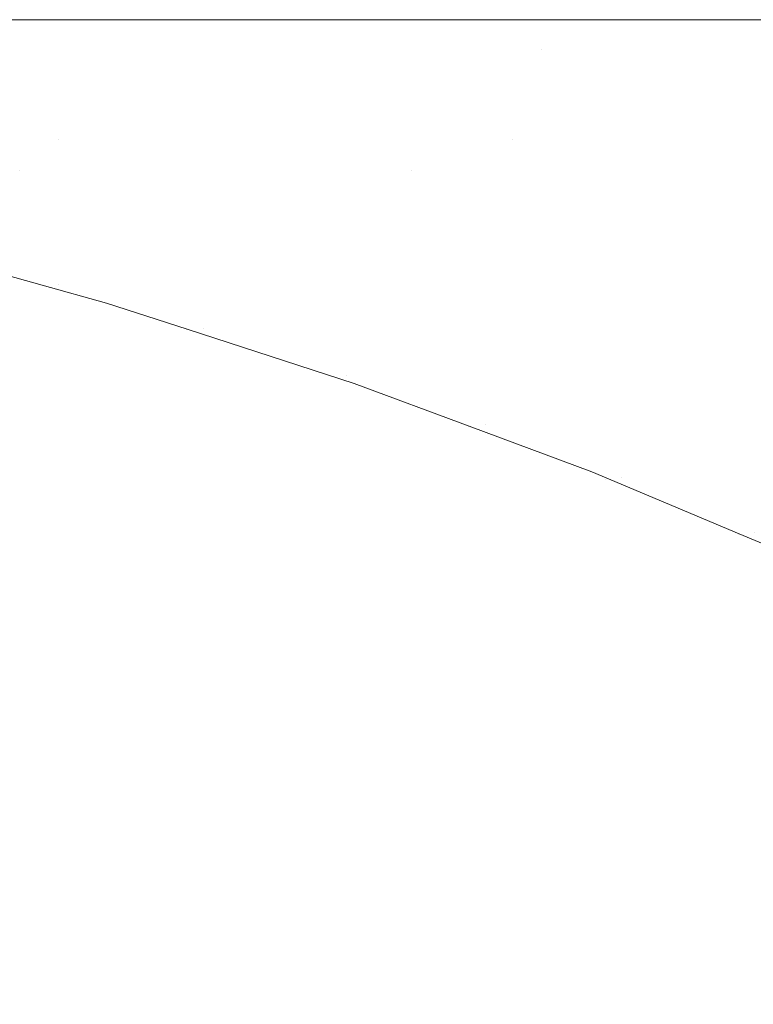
# Model space of a CAD drawing. Header units: centimetres. Extents: x -35.1 to 36.2, y 3.4 to 5.2.
# Tile 168 of 256: x -11.2274 to -11.2085, y 5.1749 to 5.2002. Entities that reach past the tile are written whole.
import ezdxf

# ---------------------------------------------------------------- set-up
doc = ezdxf.new("R2010")
doc.units = ezdxf.units.CM
doc.header["$LTSCALE"] = 2.54
doc.layers.add('Lucido design-1', color=7, linetype='Continuous')

# ---------------------------------------------------------------- blocks, each defined once
blk = doc.blocks.new('Gruppo-4-1')
at = {"color": 7, "linetype": 'Continuous', "lineweight": 9}
for points, invisible_edges in [([(-34.952766, 5.200144, -1872.31239), (36.079691, 5.200144, -1872.31239), (7.666708, 5.200212, -1872.315514), (-6.539783, 5.200212, -1872.315514)], 11), ([(-6.539783, 5.200212, -1872.315514), (-20.746275, 5.200212, -1872.315514), (-34.952766, 5.200144, -1872.31239)], 10), ([(-34.952766, 5.200144, -1872.31239), (-34.952766, 5.200117, -1872.311152), (36.079692, 5.200117, -1872.311152), (36.079691, 5.200144, -1872.31239)], 10), ([(36.079692, 5.200117, -1872.311152), (-34.952766, 5.200117, -1872.311152), (-34.952766, 5.199831, -1872.306798), (36.079692, 5.199831, -1872.306798)], 5), ([(-20.746275, 5.200212, -1872.315514), (-11.110992, 5.200212, -1872.531009), (-11.123195, 5.200212, -1872.535096)], 9), ([(-20.746275, 5.200212, -1872.315514), (-11.098314, 5.200212, -1872.527324), (-11.110992, 5.200212, -1872.531009)], 9), ([(-11.123195, 5.200212, -1872.535096), (-11.134894, 5.200212, -1872.539546), (-20.746275, 5.200212, -1872.315514)], 10), ([(-11.134894, 5.200212, -1872.539546), (-11.146067, 5.200212, -1872.544321), (-20.746275, 5.200212, -1872.315514)], 10), ([(-20.746275, 5.200212, -1872.315514), (-11.085201, 5.200212, -1872.52408), (-11.098314, 5.200212, -1872.527324)], 9), ([(-11.146067, 5.200212, -1872.544321), (-11.1567, 5.200212, -1872.549382), (-20.746275, 5.200212, -1872.315514)], 10), ([(-20.746275, 5.200212, -1872.315514), (-11.071697, 5.200212, -1872.521313), (-11.085201, 5.200212, -1872.52408)], 9), ([(-11.1567, 5.200212, -1872.549382), (-11.166785, 5.200212, -1872.554691), (-20.746275, 5.200212, -1872.315514)], 10), ([(-20.746275, 5.200212, -1872.315514), (-11.057859, 5.200212, -1872.519055), (-11.071697, 5.200212, -1872.521313)], 9), ([(-20.746275, 5.200212, -1872.315514), (-11.20184, 5.200212, -1872.57787), (-11.209249, 5.200212, -1872.583954)], 9), ([(-11.166785, 5.200212, -1872.554691), (-11.176322, 5.200212, -1872.560215), (-20.746275, 5.200212, -1872.315514)], 10), ([(-11.209249, 5.200212, -1872.583954), (-11.216162, 5.200212, -1872.590117), (-20.746275, 5.200212, -1872.315514)], 10), ([(-11.216162, 5.200212, -1872.590117), (-11.222598, 5.200212, -1872.596341), (-20.746275, 5.200212, -1872.315514)], 10), ([(-20.746275, 5.200212, -1872.315514), (-11.043748, 5.200212, -1872.517334), (-11.057859, 5.200212, -1872.519055)], 9), ([(-11.222598, 5.200212, -1872.596341), (-11.228573, 5.200212, -1872.60261), (-20.746275, 5.200212, -1872.315514)], 10), ([(-11.176322, 5.200212, -1872.560215), (-11.185314, 5.200212, -1872.56592), (-20.746275, 5.200212, -1872.315514)], 10), ([(-20.746275, 5.200212, -1872.315514), (-11.029433, 5.200212, -1872.516173), (-11.043252, 5.200212, -1872.517294)], 9), ([(-11.043252, 5.200212, -1872.517294), (-11.043748, 5.200212, -1872.517334), (-20.746275, 5.200212, -1872.315514)], 10), ([(-11.007738, 5.200212, -1872.515514), (-11.014989, 5.200212, -1872.515587), (-20.746275, 5.200212, -1872.315514), (-6.539783, 5.200212, -1872.315514)], 10), ([(-11.014989, 5.200212, -1872.515587), (-11.029433, 5.200212, -1872.516173), (-20.746275, 5.200212, -1872.315514)], 10), ([(-11.185314, 5.200212, -1872.56592), (-11.193768, 5.200212, -1872.571775), (-20.746275, 5.200212, -1872.315514)], 10), ([(-11.193768, 5.200212, -1872.571775), (-11.20184, 5.200212, -1872.57787), (-20.746275, 5.200212, -1872.315514)], 10), ([(-11.228573, 5.200212, -1872.60261), (-11.222598, 5.200212, -1872.596341), (-11.206162, 5.200163, -1872.586061), (-11.240117, 5.200163, -1872.622867)], 14), ([(-11.206162, 5.200163, -1872.586061), (-11.203018, 5.200017, -1872.588113), (-11.236435, 5.200017, -1872.624335), (-11.240117, 5.200163, -1872.622867)], 15), ([(-11.232763, 5.199774, -1872.625798), (-11.236435, 5.200017, -1872.624335), (-11.203018, 5.200017, -1872.588113), (-11.199883, 5.199774, -1872.590158)], 15), ([(-11.222598, 5.200212, -1872.596341), (-11.216162, 5.200212, -1872.590117), (-11.206162, 5.200163, -1872.586061)], 10), ([(-11.216162, 5.200212, -1872.590117), (-11.209249, 5.200212, -1872.583954), (-11.206162, 5.200163, -1872.586061)], 10), ([(-11.206162, 5.200163, -1872.586061), (-11.209249, 5.200212, -1872.583954), (-11.20184, 5.200212, -1872.57787), (-11.193768, 5.200212, -1872.571775)], 9), ([(36.079692, 5.199831, -1872.306798), (-34.952766, 5.199831, -1872.306798), (-34.952766, 5.199356, -1872.302461), (36.079692, 5.199356, -1872.302461)], 5), ([(-11.232763, 5.199774, -1872.625798), (-11.199883, 5.199774, -1872.590158), (-11.213982, 5.199434, -1872.608725)], 11), ([(-11.213982, 5.199434, -1872.608725), (-11.229108, 5.199434, -1872.627256), (-11.232763, 5.199774, -1872.625798)], 11), ([(-11.199883, 5.199774, -1872.590158), (-11.196762, 5.199434, -1872.592194), (-11.213982, 5.199434, -1872.608725)], 11), ([(36.079692, 5.199356, -1872.302461), (-34.952766, 5.199356, -1872.302461), (-34.952766, 5.198693, -1872.298149), (36.079692, 5.198693, -1872.298149)], 5), ([(-11.237744, 5.198999, -1872.648687), (-11.241583, 5.199434, -1872.647572), (-11.229108, 5.199434, -1872.627256), (-11.225474, 5.198999, -1872.628705)], 15), ([(-11.225474, 5.198999, -1872.628705), (-11.229108, 5.199434, -1872.627256), (-11.213982, 5.199434, -1872.608725), (-11.210597, 5.198999, -1872.610478)], 15), ([(-11.210597, 5.198999, -1872.610478), (-11.213982, 5.199434, -1872.608725), (-11.196762, 5.199434, -1872.592194), (-11.193659, 5.198999, -1872.594219)], 15), ([(-11.225474, 5.198999, -1872.628705), (-11.221866, 5.19847, -1872.630143), (-11.233933, 5.19847, -1872.649794), (-11.237744, 5.198999, -1872.648687)], 15), ([(-11.210597, 5.198999, -1872.610478), (-11.207236, 5.19847, -1872.612218), (-11.221866, 5.19847, -1872.630143), (-11.225474, 5.198999, -1872.628705)], 15), ([(-11.193659, 5.198999, -1872.594219), (-11.190578, 5.19847, -1872.596229), (-11.207236, 5.19847, -1872.612218), (-11.210597, 5.198999, -1872.610478)], 15), ([(36.079692, 5.198693, -1872.298149), (-34.952766, 5.198693, -1872.298149), (-34.952766, 5.197842, -1872.29387), (36.079692, 5.197842, -1872.29387)], 5), ([(-11.230155, 5.197848, -1872.650892), (-11.233933, 5.19847, -1872.649794), (-11.221866, 5.19847, -1872.630143), (-11.21829, 5.197848, -1872.631569)], 15), ([(-11.21829, 5.197848, -1872.631569), (-11.221866, 5.19847, -1872.630143), (-11.207236, 5.19847, -1872.612218), (-11.203904, 5.197848, -1872.613943)], 15), ([(36.079692, 5.197842, -1872.29387), (-34.952766, 5.197842, -1872.29387), (-34.952766, 5.196805, -1872.289632), (36.079692, 5.196805, -1872.289632)], 5), ([(-11.230155, 5.197848, -1872.650892), (-11.226416, 5.197135, -1872.651978), (-11.235133, 5.197135, -1872.672342), (-11.239022, 5.197848, -1872.671604)], 15), ([(-11.21829, 5.197848, -1872.631569), (-11.21475, 5.197135, -1872.63298), (-11.226416, 5.197135, -1872.651978), (-11.230155, 5.197848, -1872.650892)], 15), ([(-11.203904, 5.197848, -1872.613943), (-11.200606, 5.197135, -1872.615651), (-11.21475, 5.197135, -1872.63298), (-11.21829, 5.197848, -1872.631569)], 15), ([(-11.235133, 5.197135, -1872.672342), (-11.226416, 5.197135, -1872.651978), (-11.227393, 5.196334, -1872.662917)], 11), ([(-11.227393, 5.196334, -1872.662917), (-11.23129, 5.196334, -1872.673072), (-11.235133, 5.197135, -1872.672342)], 11), ([(-11.226416, 5.197135, -1872.651978), (-11.22272, 5.196334, -1872.653052), (-11.227393, 5.196334, -1872.662917)], 11), ([(-11.226416, 5.197135, -1872.651978), (-11.21475, 5.197135, -1872.63298), (-11.217321, 5.196334, -1872.643525)], 11), ([(-11.217321, 5.196334, -1872.643525), (-11.22272, 5.196334, -1872.653052), (-11.226416, 5.197135, -1872.651978)], 11), ([(-11.21475, 5.197135, -1872.63298), (-11.211252, 5.196334, -1872.634375), (-11.217321, 5.196334, -1872.643525)], 11), ([(-11.21475, 5.197135, -1872.63298), (-11.200606, 5.197135, -1872.615651), (-11.204572, 5.196334, -1872.625637)], 11), ([(-11.204572, 5.196334, -1872.625637), (-11.211252, 5.196334, -1872.634375), (-11.21475, 5.197135, -1872.63298)], 11), ([(36.079692, 5.196805, -1872.289632), (-34.952766, 5.196805, -1872.289632), (-34.952766, 5.195584, -1872.285443), (36.079692, 5.195584, -1872.285443)], 5), ([(-11.223666, 5.195446, -1872.663809), (-11.227497, 5.195446, -1872.673792), (-11.23129, 5.196334, -1872.673072), (-11.227393, 5.196334, -1872.662917)], 15), ([(-11.227393, 5.196334, -1872.662917), (-11.22272, 5.196334, -1872.653052), (-11.219072, 5.195446, -1872.654112), (-11.223666, 5.195446, -1872.663809)], 15), ([(-11.213765, 5.195446, -1872.644746), (-11.219072, 5.195446, -1872.654112), (-11.22272, 5.196334, -1872.653052), (-11.217321, 5.196334, -1872.643525)], 15), ([(-11.217321, 5.196334, -1872.643525), (-11.211252, 5.196334, -1872.634375), (-11.207798, 5.195446, -1872.635752), (-11.213765, 5.195446, -1872.644746)], 15), ([(-11.201232, 5.195446, -1872.627162), (-11.207798, 5.195446, -1872.635752), (-11.211252, 5.196334, -1872.634375), (-11.204572, 5.196334, -1872.625637)], 15), ([(36.079692, 5.195584, -1872.285443), (-34.952766, 5.195584, -1872.285443), (-34.952766, 5.194181, -1872.281312), (36.079692, 5.194181, -1872.281312)], 5), ([(-11.228882, 5.194473, -1872.694769), (-11.232709, 5.195446, -1872.69441), (-11.230522, 5.195446, -1872.684011), (-11.226732, 5.194473, -1872.684547)], 15), ([(-11.226732, 5.194473, -1872.684547), (-11.230522, 5.195446, -1872.684011), (-11.227497, 5.195446, -1872.673792), (-11.223758, 5.194473, -1872.674502)], 15), ([(-11.223758, 5.194473, -1872.674502), (-11.227497, 5.195446, -1872.673792), (-11.223666, 5.195446, -1872.663809), (-11.219993, 5.194473, -1872.664689)], 15), ([(-11.219993, 5.194473, -1872.664689), (-11.223666, 5.195446, -1872.663809), (-11.219072, 5.195446, -1872.654112), (-11.215477, 5.194473, -1872.655157)], 15), ([(-11.21026, 5.194473, -1872.64595), (-11.215477, 5.194473, -1872.655157), (-11.219072, 5.195446, -1872.654112), (-11.213765, 5.195446, -1872.644746)], 15), ([(-11.213765, 5.195446, -1872.644746), (-11.207798, 5.195446, -1872.635752), (-11.204395, 5.194473, -1872.637109), (-11.21026, 5.194473, -1872.64595)], 15), ([(-11.226827, 5.193394, -1872.915514), (-11.231784, 5.194778, -1872.915514), (-11.231784, 5.194778, -1872.715514), (-11.226827, 5.193394, -1872.715514)], 10), ([(-11.230181, 5.194473, -1872.705111), (-11.226392, 5.19342, -1872.705288), (-11.226827, 5.193394, -1872.715514), (-11.231784, 5.194778, -1872.715514)], 11), ([(-11.231784, 5.194778, -1872.915514), (-11.226827, 5.193394, -1872.915514), (-11.226844, 5.193374, -1872.918638), (-11.230638, 5.194427, -1872.918638)], 14), ([(-11.228882, 5.194473, -1872.694769), (-11.225115, 5.19342, -1872.695122), (-11.226392, 5.19342, -1872.705288), (-11.230181, 5.194473, -1872.705111)], 15), ([(-11.226732, 5.194473, -1872.684547), (-11.223002, 5.19342, -1872.685074), (-11.225115, 5.19342, -1872.695122), (-11.228882, 5.194473, -1872.694769)], 15), ([(-11.223758, 5.194473, -1872.674502), (-11.220079, 5.19342, -1872.675201), (-11.223002, 5.19342, -1872.685074), (-11.226732, 5.194473, -1872.684547)], 15), ([(-11.219993, 5.194473, -1872.664689), (-11.216377, 5.19342, -1872.665555), (-11.220079, 5.19342, -1872.675201), (-11.223758, 5.194473, -1872.674502)], 15), ([(-11.215477, 5.194473, -1872.655157), (-11.211939, 5.19342, -1872.656185), (-11.216377, 5.19342, -1872.665555), (-11.219993, 5.194473, -1872.664689)], 15), ([(-11.206811, 5.19342, -1872.647135), (-11.211939, 5.19342, -1872.656185), (-11.215477, 5.194473, -1872.655157), (-11.21026, 5.194473, -1872.64595)], 15), ([(-11.21026, 5.194473, -1872.64595), (-11.204395, 5.194473, -1872.637109), (-11.201046, 5.19342, -1872.638444), (-11.206811, 5.19342, -1872.647135)], 15), ([(-11.230703, 5.194289, -1872.921758), (-11.226914, 5.193238, -1872.921758), (-11.227032, 5.193011, -1872.924868), (-11.230812, 5.19406, -1872.924868)], 15), ([(-11.230638, 5.194427, -1872.918638), (-11.226844, 5.193374, -1872.918638), (-11.226914, 5.193238, -1872.921758), (-11.230703, 5.194289, -1872.921758)], 15), ([(36.079692, 5.194181, -1872.281312), (-34.952766, 5.194181, -1872.281312), (-34.952766, 5.1926, -1872.277246), (36.079692, 5.1926, -1872.277246)], 5), ([(-11.230812, 5.19406, -1872.924868), (-11.227032, 5.193011, -1872.924868), (-11.227197, 5.192694, -1872.927965), (-11.230964, 5.19374, -1872.927965)], 15), ([(-11.230964, 5.19374, -1872.927965), (-11.227197, 5.192694, -1872.927965), (-11.227408, 5.192289, -1872.931044), (-11.231158, 5.19333, -1872.931044)], 15), ([(-11.223318, 5.191883, -1872.924868), (-11.227032, 5.193011, -1872.924868), (-11.226914, 5.193238, -1872.921758), (-11.223191, 5.192107, -1872.921758)], 15), ([(-11.223191, 5.192107, -1872.921758), (-11.226914, 5.193238, -1872.921758), (-11.226844, 5.193374, -1872.918638), (-11.223115, 5.192242, -1872.918638)], 15), ([(-11.226844, 5.193374, -1872.918638), (-11.226827, 5.193394, -1872.915514), (-11.225172, 5.192931, -1872.915514)], 9), ([(-11.223115, 5.192242, -1872.918638), (-11.226844, 5.193374, -1872.918638), (-11.225172, 5.192931, -1872.915514)], 11), ([(-11.225172, 5.192931, -1872.715514), (-11.226827, 5.193394, -1872.715514), (-11.226392, 5.19342, -1872.705288)], 10), ([(-11.226827, 5.193394, -1872.715514), (-11.225172, 5.192931, -1872.715514), (-11.225172, 5.192931, -1872.915514), (-11.226827, 5.193394, -1872.915514)], 10), ([(-11.225172, 5.192931, -1872.715514), (-11.226392, 5.19342, -1872.705288), (-11.222669, 5.192287, -1872.705462)], 11), ([(-11.222669, 5.192287, -1872.705462), (-11.226392, 5.19342, -1872.705288), (-11.225115, 5.19342, -1872.695122), (-11.221413, 5.192287, -1872.695469)], 15), ([(-11.221413, 5.192287, -1872.695469), (-11.225115, 5.19342, -1872.695122), (-11.223002, 5.19342, -1872.685074), (-11.219337, 5.192287, -1872.685592)], 15), ([(-11.219337, 5.192287, -1872.685592), (-11.223002, 5.19342, -1872.685074), (-11.220079, 5.19342, -1872.675201), (-11.216463, 5.192287, -1872.675887)], 15), ([(-11.216463, 5.192287, -1872.675887), (-11.220079, 5.19342, -1872.675201), (-11.216377, 5.19342, -1872.665555), (-11.212825, 5.192287, -1872.666405)], 15), ([(-11.212825, 5.192287, -1872.666405), (-11.216377, 5.19342, -1872.665555), (-11.211939, 5.19342, -1872.656185), (-11.208462, 5.192287, -1872.657195)], 15), ([(-11.208462, 5.192287, -1872.657195), (-11.211939, 5.19342, -1872.656185), (-11.206811, 5.19342, -1872.647135), (-11.203421, 5.192287, -1872.6483)], 15), ([(-11.223495, 5.19157, -1872.927965), (-11.227197, 5.192694, -1872.927965), (-11.227032, 5.193011, -1872.924868), (-11.223318, 5.191883, -1872.924868)], 15), ([(-11.223099, 5.192258, -1872.915514), (-11.225172, 5.192931, -1872.915514), (-11.225172, 5.192931, -1872.715514), (-11.223099, 5.192258, -1872.715514)], 10), ([(-11.222669, 5.192287, -1872.705462), (-11.223099, 5.192258, -1872.715514), (-11.225172, 5.192931, -1872.715514)], 9), ([(-11.225172, 5.192931, -1872.915514), (-11.223099, 5.192258, -1872.915514), (-11.223115, 5.192242, -1872.918638)], 10), ([(-11.223722, 5.19117, -1872.931044), (-11.227408, 5.192289, -1872.931044), (-11.227197, 5.192694, -1872.927965), (-11.223495, 5.19157, -1872.927965)], 15), ([(36.079692, 5.1926, -1872.277246), (-34.952766, 5.1926, -1872.277246), (-34.952766, 5.190843, -1872.273252), (36.079692, 5.190843, -1872.273252)], 5), ([(-11.223999, 5.190683, -1872.934101), (-11.227664, 5.191795, -1872.934101), (-11.227408, 5.192289, -1872.931044), (-11.223722, 5.19117, -1872.931044)], 15), ([(-11.223115, 5.192242, -1872.918638), (-11.219455, 5.191034, -1872.918638), (-11.219537, 5.190901, -1872.921758), (-11.223191, 5.192107, -1872.921758)], 15), ([(-11.223099, 5.192258, -1872.915514), (-11.218803, 5.190862, -1872.915514), (-11.219455, 5.191034, -1872.918638), (-11.223115, 5.192242, -1872.918638)], 14), ([(-11.222669, 5.192287, -1872.705462), (-11.219015, 5.191079, -1872.705633), (-11.218803, 5.190862, -1872.715514), (-11.223099, 5.192258, -1872.715514)], 11), ([(-11.223099, 5.192258, -1872.715514), (-11.218803, 5.190862, -1872.715514), (-11.218803, 5.190862, -1872.915514), (-11.223099, 5.192258, -1872.915514)], 10), ([(-11.221413, 5.192287, -1872.695469), (-11.217781, 5.191079, -1872.69581), (-11.219015, 5.191079, -1872.705633), (-11.222669, 5.192287, -1872.705462)], 15), ([(-11.219337, 5.192287, -1872.685592), (-11.215739, 5.191079, -1872.686101), (-11.217781, 5.191079, -1872.69581), (-11.221413, 5.192287, -1872.695469)], 15), ([(-11.216463, 5.192287, -1872.675887), (-11.212915, 5.191079, -1872.676561), (-11.215739, 5.191079, -1872.686101), (-11.219337, 5.192287, -1872.685592)], 15), ([(-11.212825, 5.192287, -1872.666405), (-11.209338, 5.191079, -1872.66724), (-11.212915, 5.191079, -1872.676561), (-11.216463, 5.192287, -1872.675887)], 15), ([(-11.208462, 5.192287, -1872.657195), (-11.205049, 5.191079, -1872.658186), (-11.209338, 5.191079, -1872.66724), (-11.212825, 5.192287, -1872.666405)], 15), ([(-11.223191, 5.192107, -1872.921758), (-11.219537, 5.190901, -1872.921758), (-11.219673, 5.19068, -1872.924868), (-11.223318, 5.191883, -1872.924868)], 15), ([(-11.224323, 5.19011, -1872.93713), (-11.227966, 5.191216, -1872.93713), (-11.227664, 5.191795, -1872.934101), (-11.223999, 5.190683, -1872.934101)], 15), ([(-11.223318, 5.191883, -1872.924868), (-11.219673, 5.19068, -1872.924868), (-11.219863, 5.190372, -1872.927965), (-11.223495, 5.19157, -1872.927965)], 15), ([(-11.223495, 5.19157, -1872.927965), (-11.219863, 5.190372, -1872.927965), (-11.220106, 5.189976, -1872.931044), (-11.223722, 5.19117, -1872.931044)], 15), ([(-11.224695, 5.189454, -1872.940129), (-11.228311, 5.190552, -1872.940129), (-11.227966, 5.191216, -1872.93713), (-11.224323, 5.19011, -1872.93713)], 15), ([(-11.223722, 5.19117, -1872.931044), (-11.220106, 5.189976, -1872.931044), (-11.220401, 5.189495, -1872.934101), (-11.223999, 5.190683, -1872.934101)], 15), ([(-11.215956, 5.189623, -1872.921758), (-11.219537, 5.190901, -1872.921758), (-11.219455, 5.191034, -1872.918638), (-11.215869, 5.189754, -1872.918638)], 15), ([(-11.215869, 5.189754, -1872.918638), (-11.219455, 5.191034, -1872.918638), (-11.218803, 5.190862, -1872.915514)], 11), ([(-11.219015, 5.191079, -1872.705633), (-11.215434, 5.189798, -1872.705801), (-11.215852, 5.189766, -1872.715514)], 11), ([(-11.215434, 5.189798, -1872.705801), (-11.219015, 5.191079, -1872.705633), (-11.217781, 5.191079, -1872.69581), (-11.214221, 5.189798, -1872.696144)], 15), ([(-11.215852, 5.189766, -1872.715514), (-11.218803, 5.190862, -1872.715514), (-11.219015, 5.191079, -1872.705633)], 10), ([(-11.214221, 5.189798, -1872.696144), (-11.217781, 5.191079, -1872.69581), (-11.215739, 5.191079, -1872.686101), (-11.212214, 5.189798, -1872.6866)], 15), ([(-11.212214, 5.189798, -1872.6866), (-11.215739, 5.191079, -1872.686101), (-11.212915, 5.191079, -1872.676561), (-11.209437, 5.189798, -1872.677221)], 15), ([(-11.209437, 5.189798, -1872.677221), (-11.212915, 5.191079, -1872.676561), (-11.209338, 5.191079, -1872.66724), (-11.205921, 5.189798, -1872.668058)], 15), ([(-11.205921, 5.189798, -1872.668058), (-11.209338, 5.191079, -1872.66724), (-11.205049, 5.191079, -1872.658186), (-11.201705, 5.189798, -1872.659158)], 15), ([(36.079692, 5.190843, -1872.273252), (-34.952766, 5.190843, -1872.273252), (-34.952766, 5.188913, -1872.269339), (36.079692, 5.188913, -1872.269339)], 5), ([(-11.223999, 5.190683, -1872.934101), (-11.220401, 5.189495, -1872.934101), (-11.220749, 5.18893, -1872.93713), (-11.224323, 5.19011, -1872.93713)], 15), ([(-11.216303, 5.189101, -1872.927965), (-11.219863, 5.190372, -1872.927965), (-11.219673, 5.19068, -1872.924868), (-11.216101, 5.189405, -1872.924868)], 15), ([(-11.216101, 5.189405, -1872.924868), (-11.219673, 5.19068, -1872.924868), (-11.219537, 5.190901, -1872.921758), (-11.215956, 5.189623, -1872.921758)], 15), ([(-11.215852, 5.189766, -1872.915514), (-11.218803, 5.190862, -1872.915514), (-11.218803, 5.190862, -1872.715514), (-11.215852, 5.189766, -1872.715514)], 10), ([(-11.218803, 5.190862, -1872.915514), (-11.215852, 5.189766, -1872.915514), (-11.215869, 5.189754, -1872.918638)], 10), ([(-11.225113, 5.188716, -1872.943094), (-11.228699, 5.189805, -1872.943094), (-11.228311, 5.190552, -1872.940129), (-11.224695, 5.189454, -1872.940129)], 15), ([(-11.216561, 5.188711, -1872.931044), (-11.220106, 5.189976, -1872.931044), (-11.219863, 5.190372, -1872.927965), (-11.216303, 5.189101, -1872.927965)], 15), ([(-11.224323, 5.19011, -1872.93713), (-11.220749, 5.18893, -1872.93713), (-11.221147, 5.188283, -1872.940129), (-11.224695, 5.189454, -1872.940129)], 15), ([(-11.216876, 5.188237, -1872.934101), (-11.220401, 5.189495, -1872.934101), (-11.220106, 5.189976, -1872.931044), (-11.216561, 5.188711, -1872.931044)], 15), ([(-11.225577, 5.187898, -1872.946019), (-11.22913, 5.188977, -1872.946019), (-11.228699, 5.189805, -1872.943094), (-11.225113, 5.188716, -1872.943094)], 15), ([(-11.215869, 5.189754, -1872.918638), (-11.21236, 5.188404, -1872.918638), (-11.212452, 5.188275, -1872.921758), (-11.215956, 5.189623, -1872.921758)], 15), ([(-11.215869, 5.189754, -1872.918638), (-11.215852, 5.189766, -1872.915514), (-11.212697, 5.188594, -1872.915514)], 9), ([(-11.212697, 5.188594, -1872.915514), (-11.21236, 5.188404, -1872.918638), (-11.215869, 5.189754, -1872.918638)], 11), ([(-11.212697, 5.188594, -1872.715514), (-11.215852, 5.189766, -1872.715514), (-11.215434, 5.189798, -1872.705801)], 10), ([(-11.215852, 5.189766, -1872.715514), (-11.212697, 5.188594, -1872.715514), (-11.212697, 5.188594, -1872.915514), (-11.215852, 5.189766, -1872.915514)], 10), ([(-11.215434, 5.189798, -1872.705801), (-11.21193, 5.188447, -1872.705965), (-11.212697, 5.188594, -1872.715514)], 11), ([(-11.214221, 5.189798, -1872.696144), (-11.210737, 5.188447, -1872.696471), (-11.21193, 5.188447, -1872.705965), (-11.215434, 5.189798, -1872.705801)], 15), ([(-11.212214, 5.189798, -1872.6866), (-11.208764, 5.188447, -1872.687087), (-11.210737, 5.188447, -1872.696471), (-11.214221, 5.189798, -1872.696144)], 15), ([(-11.209437, 5.189798, -1872.677221), (-11.206034, 5.188447, -1872.677867), (-11.208764, 5.188447, -1872.687087), (-11.212214, 5.189798, -1872.6866)], 15), ([(-11.205921, 5.189798, -1872.668058), (-11.202578, 5.188447, -1872.668859), (-11.206034, 5.188447, -1872.677867), (-11.209437, 5.189798, -1872.677221)], 15), ([(-11.224695, 5.189454, -1872.940129), (-11.221147, 5.188283, -1872.940129), (-11.221594, 5.187555, -1872.943094), (-11.225113, 5.188716, -1872.943094)], 15), ([(-11.217246, 5.18768, -1872.93713), (-11.220749, 5.18893, -1872.93713), (-11.220401, 5.189495, -1872.934101), (-11.216876, 5.188237, -1872.934101)], 15), ([(-11.216101, 5.189405, -1872.924868), (-11.212605, 5.18806, -1872.924868), (-11.212819, 5.187761, -1872.927965), (-11.216303, 5.189101, -1872.927965)], 15), ([(-11.215956, 5.189623, -1872.921758), (-11.212452, 5.188275, -1872.921758), (-11.212605, 5.18806, -1872.924868), (-11.216101, 5.189405, -1872.924868)], 15), ([(36.079692, 5.188913, -1872.269339), (-34.952766, 5.188913, -1872.269339), (-34.952766, 5.186815, -1872.265514), (36.079692, 5.186815, -1872.265514)], 5), ([(-11.226084, 5.187003, -1872.948903), (-11.229601, 5.188071, -1872.948903), (-11.22913, 5.188977, -1872.946019), (-11.225577, 5.187898, -1872.946019)], 15), ([(-11.217669, 5.187041, -1872.940129), (-11.221147, 5.188283, -1872.940129), (-11.220749, 5.18893, -1872.93713), (-11.217246, 5.18768, -1872.93713)], 15), ([(-11.216303, 5.189101, -1872.927965), (-11.212819, 5.187761, -1872.927965), (-11.213093, 5.187377, -1872.931044), (-11.216561, 5.188711, -1872.931044)], 15), ([(-11.225113, 5.188716, -1872.943094), (-11.221594, 5.187555, -1872.943094), (-11.22209, 5.186748, -1872.946019), (-11.225577, 5.187898, -1872.946019)], 15), ([(-11.216561, 5.188711, -1872.931044), (-11.213093, 5.187377, -1872.931044), (-11.213426, 5.18691, -1872.934101), (-11.216876, 5.188237, -1872.934101)], 15), ([(-11.20891, 5.187003, -1872.915514), (-11.212697, 5.188594, -1872.915514), (-11.212697, 5.188594, -1872.715514), (-11.20891, 5.187003, -1872.715514)], 10), ([(-11.20891, 5.187003, -1872.715514), (-11.212697, 5.188594, -1872.715514), (-11.21193, 5.188447, -1872.705965)], 10), ([(-11.21236, 5.188404, -1872.918638), (-11.212697, 5.188594, -1872.915514), (-11.20891, 5.187003, -1872.915514)], 9), ([(-11.209028, 5.186861, -1872.921758), (-11.212452, 5.188275, -1872.921758), (-11.21236, 5.188404, -1872.918638), (-11.208931, 5.186988, -1872.918638)], 15), ([(-11.20891, 5.187003, -1872.915514), (-11.208931, 5.186988, -1872.918638), (-11.21236, 5.188404, -1872.918638)], 11), ([(-11.21193, 5.188447, -1872.705965), (-11.208506, 5.187031, -1872.706125), (-11.20891, 5.187003, -1872.715514)], 11), ([(-11.208506, 5.187031, -1872.706125), (-11.21193, 5.188447, -1872.705965), (-11.210737, 5.188447, -1872.696471), (-11.207333, 5.187031, -1872.69679)], 15), ([(-11.207333, 5.187031, -1872.69679), (-11.210737, 5.188447, -1872.696471), (-11.208764, 5.188447, -1872.687087), (-11.205393, 5.187031, -1872.687564)], 15), ([(-11.205393, 5.187031, -1872.687564), (-11.208764, 5.188447, -1872.687087), (-11.206034, 5.188447, -1872.677867), (-11.202709, 5.187031, -1872.678498)], 15), ([(-11.218146, 5.186323, -1872.943094), (-11.221594, 5.187555, -1872.943094), (-11.221147, 5.188283, -1872.940129), (-11.217669, 5.187041, -1872.940129)], 15), ([(-11.216876, 5.188237, -1872.934101), (-11.213426, 5.18691, -1872.934101), (-11.213818, 5.186361, -1872.93713), (-11.217246, 5.18768, -1872.93713)], 15), ([(-11.209189, 5.18665, -1872.924868), (-11.212605, 5.18806, -1872.924868), (-11.212452, 5.188275, -1872.921758), (-11.209028, 5.186861, -1872.921758)], 15), ([(-11.226634, 5.186033, -1872.95174), (-11.230112, 5.187088, -1872.95174), (-11.229601, 5.188071, -1872.948903), (-11.226084, 5.187003, -1872.948903)], 15), ([(-11.225577, 5.187898, -1872.946019), (-11.22209, 5.186748, -1872.946019), (-11.222633, 5.185864, -1872.948903), (-11.226084, 5.187003, -1872.948903)], 15), ([(-11.209415, 5.186355, -1872.927965), (-11.212819, 5.187761, -1872.927965), (-11.212605, 5.18806, -1872.924868), (-11.209189, 5.18665, -1872.924868)], 15), ([(-11.217246, 5.18768, -1872.93713), (-11.213818, 5.186361, -1872.93713), (-11.214266, 5.185732, -1872.940129), (-11.217669, 5.187041, -1872.940129)], 15), ([(-11.209704, 5.185977, -1872.931044), (-11.213093, 5.187377, -1872.931044), (-11.212819, 5.187761, -1872.927965), (-11.209415, 5.186355, -1872.927965)], 15), ([(-11.218673, 5.185528, -1872.946019), (-11.22209, 5.186748, -1872.946019), (-11.221594, 5.187555, -1872.943094), (-11.218146, 5.186323, -1872.943094)], 15), ([(-11.210055, 5.185518, -1872.934101), (-11.213426, 5.18691, -1872.934101), (-11.213093, 5.187377, -1872.931044), (-11.209704, 5.185977, -1872.931044)], 15), ([(-11.227225, 5.18499, -1872.954529), (-11.23066, 5.186033, -1872.954529), (-11.230112, 5.187088, -1872.95174), (-11.226634, 5.186033, -1872.95174)], 15), ([(-11.226084, 5.187003, -1872.948903), (-11.222633, 5.185864, -1872.948903), (-11.223222, 5.184907, -1872.95174), (-11.226634, 5.186033, -1872.95174)], 15), ([(-11.217669, 5.187041, -1872.940129), (-11.214266, 5.185732, -1872.940129), (-11.214771, 5.185025, -1872.943094), (-11.218146, 5.186323, -1872.943094)], 15), ([(-11.210468, 5.184978, -1872.93713), (-11.213818, 5.186361, -1872.93713), (-11.213426, 5.18691, -1872.934101), (-11.210055, 5.185518, -1872.934101)], 15), ([(-11.209028, 5.186861, -1872.921758), (-11.205686, 5.185385, -1872.921758), (-11.205856, 5.185177, -1872.924868), (-11.209189, 5.18665, -1872.924868)], 15), ([(-11.208931, 5.186988, -1872.918638), (-11.205584, 5.18551, -1872.918638), (-11.205686, 5.185385, -1872.921758), (-11.209028, 5.186861, -1872.921758)], 15), ([(-11.208931, 5.186988, -1872.918638), (-11.20891, 5.187003, -1872.915514), (-11.206871, 5.186147, -1872.915514)], 9), ([(-11.206871, 5.186147, -1872.915514), (-11.205584, 5.18551, -1872.918638), (-11.208931, 5.186988, -1872.918638)], 11), ([(-11.206871, 5.186147, -1872.715514), (-11.20891, 5.187003, -1872.715514), (-11.208506, 5.187031, -1872.706125)], 10), ([(-11.20891, 5.187003, -1872.715514), (-11.206871, 5.186147, -1872.715514), (-11.206871, 5.186147, -1872.915514), (-11.20891, 5.187003, -1872.915514)], 10), ([(36.079692, 5.186815, -1872.265514), (-34.952766, 5.186815, -1872.265514), (-34.952766, 5.184551, -1872.261784), (36.079692, 5.184551, -1872.261784)], 5), ([(-11.219251, 5.184657, -1872.948903), (-11.222633, 5.185864, -1872.948903), (-11.22209, 5.186748, -1872.946019), (-11.218673, 5.185528, -1872.946019)], 15), ([(-11.209189, 5.18665, -1872.924868), (-11.205856, 5.185177, -1872.924868), (-11.206093, 5.184887, -1872.927965), (-11.209415, 5.186355, -1872.927965)], 15), ([(-11.210941, 5.184359, -1872.940129), (-11.214266, 5.185732, -1872.940129), (-11.213818, 5.186361, -1872.93713), (-11.210468, 5.184978, -1872.93713)], 15), ([(-11.209415, 5.186355, -1872.927965), (-11.206093, 5.184887, -1872.927965), (-11.206396, 5.184516, -1872.931044), (-11.209704, 5.185977, -1872.931044)], 15), ([(-11.218146, 5.186323, -1872.943094), (-11.214771, 5.185025, -1872.943094), (-11.21533, 5.184242, -1872.946019), (-11.218673, 5.185528, -1872.946019)], 15), ([(-11.227856, 5.183878, -1872.957266), (-11.231246, 5.184907, -1872.957266), (-11.23066, 5.186033, -1872.954529), (-11.227225, 5.18499, -1872.954529)], 15), ([(-11.226634, 5.186033, -1872.95174), (-11.223222, 5.184907, -1872.95174), (-11.223854, 5.183878, -1872.954529), (-11.227225, 5.18499, -1872.954529)], 15), ([(-11.219878, 5.183713, -1872.95174), (-11.223222, 5.184907, -1872.95174), (-11.222633, 5.185864, -1872.948903), (-11.219251, 5.184657, -1872.948903)], 15), ([(-11.209704, 5.185977, -1872.931044), (-11.206396, 5.184516, -1872.931044), (-11.206765, 5.184064, -1872.934101), (-11.210055, 5.185518, -1872.934101)], 15), ([(-11.211473, 5.183664, -1872.943094), (-11.214771, 5.185025, -1872.943094), (-11.214266, 5.185732, -1872.940129), (-11.210941, 5.184359, -1872.940129)], 15), ([(-11.218673, 5.185528, -1872.946019), (-11.21533, 5.184242, -1872.946019), (-11.215942, 5.183384, -1872.948903), (-11.219251, 5.184657, -1872.948903)], 15), ([(-11.210055, 5.185518, -1872.934101), (-11.206765, 5.184064, -1872.934101), (-11.207199, 5.183534, -1872.93713), (-11.210468, 5.184978, -1872.93713)], 15), ([(-11.227225, 5.18499, -1872.954529), (-11.223854, 5.183878, -1872.954529), (-11.224529, 5.18278, -1872.957266), (-11.227856, 5.183878, -1872.957266)], 15), ([(-11.220551, 5.182698, -1872.954529), (-11.223854, 5.183878, -1872.954529), (-11.223222, 5.184907, -1872.95174), (-11.219878, 5.183713, -1872.95174)], 15), ([(-11.212062, 5.182893, -1872.946019), (-11.21533, 5.184242, -1872.946019), (-11.214771, 5.185025, -1872.943094), (-11.211473, 5.183664, -1872.943094)], 15), ([(-11.210468, 5.184978, -1872.93713), (-11.207199, 5.183534, -1872.93713), (-11.207695, 5.182926, -1872.940129), (-11.210941, 5.184359, -1872.940129)], 15), ([(-11.219251, 5.184657, -1872.948903), (-11.215942, 5.183384, -1872.948903), (-11.216605, 5.182454, -1872.95174), (-11.219878, 5.183713, -1872.95174)], 15), ([(36.079692, 5.184551, -1872.261784), (-34.952766, 5.184551, -1872.261784), (-34.952766, 5.182127, -1872.258156), (36.079692, 5.182127, -1872.258156)], 5), ([(-11.210941, 5.184359, -1872.940129), (-11.207695, 5.182926, -1872.940129), (-11.208254, 5.182242, -1872.943094), (-11.211473, 5.183664, -1872.943094)], 15), ([(-11.212708, 5.182048, -1872.948903), (-11.215942, 5.183384, -1872.948903), (-11.21533, 5.184242, -1872.946019), (-11.212062, 5.182893, -1872.946019)], 15), ([(-11.227856, 5.183878, -1872.957266), (-11.224529, 5.18278, -1872.957266), (-11.225245, 5.181616, -1872.959948), (-11.228525, 5.182698, -1872.959948)], 15), ([(-11.221269, 5.181616, -1872.957266), (-11.224529, 5.18278, -1872.957266), (-11.223854, 5.183878, -1872.954529), (-11.220551, 5.182698, -1872.954529)], 15), ([(-11.219878, 5.183713, -1872.95174), (-11.216605, 5.182454, -1872.95174), (-11.217318, 5.181455, -1872.954529), (-11.220551, 5.182698, -1872.954529)], 15), ([(-11.211473, 5.183664, -1872.943094), (-11.208254, 5.182242, -1872.943094), (-11.208874, 5.181484, -1872.946019), (-11.212062, 5.182893, -1872.946019)], 15), ([(-11.213407, 5.181134, -1872.95174), (-11.216605, 5.182454, -1872.95174), (-11.215942, 5.183384, -1872.948903), (-11.212708, 5.182048, -1872.948903)], 15), ([(-11.212062, 5.182893, -1872.946019), (-11.208874, 5.181484, -1872.946019), (-11.209552, 5.180654, -1872.948903), (-11.212708, 5.182048, -1872.948903)], 15), ([(-11.228525, 5.182698, -1872.959948), (-11.225245, 5.181616, -1872.959948), (-11.225999, 5.180389, -1872.962573), (-11.229229, 5.181455, -1872.962573)], 15), ([(-11.222031, 5.180468, -1872.959948), (-11.225245, 5.181616, -1872.959948), (-11.224529, 5.18278, -1872.957266), (-11.221269, 5.181616, -1872.957266)], 15), ([(-11.220551, 5.182698, -1872.954529), (-11.217318, 5.181455, -1872.954529), (-11.218079, 5.180389, -1872.957266), (-11.221269, 5.181616, -1872.957266)], 15), ([(-11.214159, 5.18015, -1872.954529), (-11.217318, 5.181455, -1872.954529), (-11.216605, 5.182454, -1872.95174), (-11.213407, 5.181134, -1872.95174)], 15), ([(36.079692, 5.182127, -1872.258156), (-34.952766, 5.182127, -1872.258156), (-34.952766, 5.179547, -1872.254638), (36.079692, 5.179547, -1872.254638)], 5), ([(-11.212708, 5.182048, -1872.948903), (-11.209552, 5.180654, -1872.948903), (-11.210286, 5.179755, -1872.95174), (-11.213407, 5.181134, -1872.95174)], 15), ([(-11.205766, 5.180018, -1872.946019), (-11.208874, 5.181484, -1872.946019), (-11.208254, 5.182242, -1872.943094), (-11.205118, 5.180763, -1872.943094)], 15), ([(-11.222833, 5.179258, -1872.962573), (-11.225999, 5.180389, -1872.962573), (-11.225245, 5.181616, -1872.959948), (-11.222031, 5.180468, -1872.959948)], 15), ([(-11.221269, 5.181616, -1872.957266), (-11.218079, 5.180389, -1872.957266), (-11.218885, 5.179258, -1872.959948), (-11.222031, 5.180468, -1872.959948)], 15), ([(-11.229229, 5.181455, -1872.962573), (-11.225999, 5.180389, -1872.962573), (-11.22679, 5.179101, -1872.965138), (-11.229969, 5.18015, -1872.965138)], 15), ([(-11.214961, 5.179101, -1872.957266), (-11.218079, 5.180389, -1872.957266), (-11.217318, 5.181455, -1872.954529), (-11.214159, 5.18015, -1872.954529)], 15), ([(-11.206476, 5.179204, -1872.948903), (-11.209552, 5.180654, -1872.948903), (-11.208874, 5.181484, -1872.946019), (-11.205766, 5.180018, -1872.946019)], 15), ([(-11.213407, 5.181134, -1872.95174), (-11.210286, 5.179755, -1872.95174), (-11.211076, 5.178788, -1872.954529), (-11.214159, 5.18015, -1872.954529)], 15), ([(-11.207245, 5.178321, -1872.95174), (-11.210286, 5.179755, -1872.95174), (-11.209552, 5.180654, -1872.948903), (-11.206476, 5.179204, -1872.948903)], 15), ([(-11.223675, 5.177989, -1872.965138), (-11.22679, 5.179101, -1872.965138), (-11.225999, 5.180389, -1872.962573), (-11.222833, 5.179258, -1872.962573)], 15), ([(-11.222031, 5.180468, -1872.959948), (-11.218885, 5.179258, -1872.959948), (-11.219735, 5.178067, -1872.962573), (-11.222833, 5.179258, -1872.962573)], 15), ([(-11.215811, 5.177989, -1872.959948), (-11.218885, 5.179258, -1872.959948), (-11.218079, 5.180389, -1872.957266), (-11.214961, 5.179101, -1872.957266)], 15), ([(-11.229969, 5.18015, -1872.965138), (-11.22679, 5.179101, -1872.965138), (-11.227616, 5.177757, -1872.967641), (-11.230741, 5.178788, -1872.967641)], 15), ([(-11.214159, 5.18015, -1872.954529), (-11.211076, 5.178788, -1872.954529), (-11.211919, 5.177757, -1872.957266), (-11.214961, 5.179101, -1872.957266)], 15), ([(36.079692, 5.179547, -1872.254638), (-34.952766, 5.179547, -1872.254638), (-34.952766, 5.176816, -1872.251235), (36.079692, 5.176816, -1872.251235)], 5), ([(-11.208072, 5.177372, -1872.954529), (-11.211076, 5.178788, -1872.954529), (-11.210286, 5.179755, -1872.95174), (-11.207245, 5.178321, -1872.95174)], 15), ([(-11.224555, 5.176664, -1872.967641), (-11.227616, 5.177757, -1872.967641), (-11.22679, 5.179101, -1872.965138), (-11.223675, 5.177989, -1872.965138)], 15), ([(-11.222833, 5.179258, -1872.962573), (-11.219735, 5.178067, -1872.962573), (-11.220627, 5.176817, -1872.965138), (-11.223675, 5.177989, -1872.965138)], 15), ([(-11.216708, 5.176817, -1872.962573), (-11.219735, 5.178067, -1872.962573), (-11.218885, 5.179258, -1872.959948), (-11.215811, 5.177989, -1872.959948)], 15), ([(-11.214961, 5.179101, -1872.957266), (-11.211919, 5.177757, -1872.957266), (-11.212812, 5.176664, -1872.959948), (-11.215811, 5.177989, -1872.959948)], 15), ([(-11.208954, 5.176359, -1872.957266), (-11.211919, 5.177757, -1872.957266), (-11.211076, 5.178788, -1872.954529), (-11.208072, 5.177372, -1872.954529)], 15), ([(-11.217648, 5.175587, -1872.965138), (-11.220627, 5.176817, -1872.965138), (-11.219735, 5.178067, -1872.962573), (-11.216708, 5.176817, -1872.962573)], 15), ([(-11.225469, 5.175286, -1872.97008), (-11.228476, 5.176359, -1872.97008), (-11.227616, 5.177757, -1872.967641), (-11.224555, 5.176664, -1872.967641)], 15), ([(-11.223675, 5.177989, -1872.965138), (-11.220627, 5.176817, -1872.965138), (-11.221558, 5.175511, -1872.967641), (-11.224555, 5.176664, -1872.967641)], 15), ([(-11.215811, 5.177989, -1872.959948), (-11.212812, 5.176664, -1872.959948), (-11.213753, 5.175511, -1872.962573), (-11.216708, 5.176817, -1872.962573)], 15), ([(-11.209889, 5.175286, -1872.959948), (-11.212812, 5.176664, -1872.959948), (-11.211919, 5.177757, -1872.957266), (-11.208954, 5.176359, -1872.957266)], 15), ([(-11.208072, 5.177372, -1872.954529), (-11.205148, 5.175904, -1872.954529), (-11.206068, 5.17491, -1872.957266), (-11.208954, 5.176359, -1872.957266)], 15), ([(36.079692, 5.176816, -1872.251235), (-34.952766, 5.176816, -1872.251235), (-34.952766, 5.17394, -1872.247955), (36.079692, 5.17394, -1872.247955)], 5), ([(-11.21863, 5.174303, -1872.967641), (-11.221558, 5.175511, -1872.967641), (-11.220627, 5.176817, -1872.965138), (-11.217648, 5.175587, -1872.965138)], 15), ([(-11.216708, 5.176817, -1872.962573), (-11.213753, 5.175511, -1872.962573), (-11.214741, 5.174303, -1872.965138), (-11.217648, 5.175587, -1872.965138)], 15), ([(-11.224555, 5.176664, -1872.967641), (-11.221558, 5.175511, -1872.967641), (-11.222527, 5.174154, -1872.97008), (-11.225469, 5.175286, -1872.97008)], 15), ([(-11.210874, 5.174154, -1872.962573), (-11.213753, 5.175511, -1872.962573), (-11.212812, 5.176664, -1872.959948), (-11.209889, 5.175286, -1872.959948)], 15), ([(-11.226417, 5.173857, -1872.972454), (-11.229366, 5.17491, -1872.972454), (-11.228476, 5.176359, -1872.97008), (-11.225469, 5.175286, -1872.97008)], 15), ([(-11.208954, 5.176359, -1872.957266), (-11.206068, 5.17491, -1872.957266), (-11.207044, 5.173857, -1872.959948), (-11.209889, 5.175286, -1872.959948)], 15), ([(-11.219652, 5.172967, -1872.97008), (-11.222527, 5.174154, -1872.97008), (-11.221558, 5.175511, -1872.967641), (-11.21863, 5.174303, -1872.967641)], 15), ([(-11.217648, 5.175587, -1872.965138), (-11.214741, 5.174303, -1872.965138), (-11.215773, 5.17304, -1872.967641), (-11.21863, 5.174303, -1872.967641)], 15), ([(-11.211908, 5.172967, -1872.965138), (-11.214741, 5.174303, -1872.965138), (-11.213753, 5.175511, -1872.962573), (-11.210874, 5.174154, -1872.962573)], 15), ([(-11.225469, 5.175286, -1872.97008), (-11.222527, 5.174154, -1872.97008), (-11.223531, 5.172747, -1872.972454), (-11.226417, 5.173857, -1872.972454)], 15), ([(-11.209889, 5.175286, -1872.959948), (-11.207044, 5.173857, -1872.959948), (-11.208073, 5.172747, -1872.962573), (-11.210874, 5.174154, -1872.962573)], 15)]:
    blk.add_3dface(points, dxfattribs=dict(at, invisible_edges=invisible_edges))

msp = doc.modelspace()

# ---------------------------------------------------------------- block references
at = {"layer": 'Lucido design-1', "color": 7}
msp.add_blockref('Gruppo-4-1', (0, 0), dxfattribs=at)

doc.saveas('drawing.dxf')
